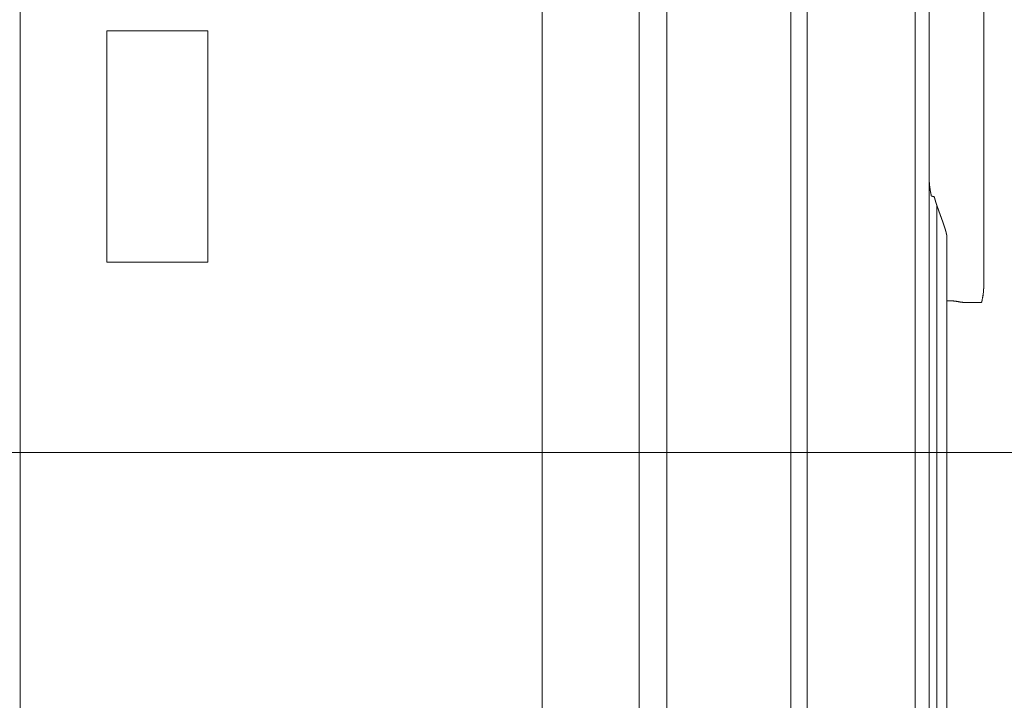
# Model space of a CAD drawing. Header units: millimetres. Extents: x 83969 to 141394, y 139608 to 176267.
# Tile 27 of 40: x 114206 to 115071, y 170483 to 171081. Entities that reach past the tile are written whole.
import ezdxf

# ---------------------------------------------------------------- set-up
doc = ezdxf.new("R2010")
doc.units = ezdxf.units.MM
doc.header["$LTSCALE"] = 50
doc.layers.add('AL35----_PLAFONDS', color=16, linetype='Continuous', lineweight=9)
doc.layers.add('AL72----_INRGEBRUIKSR_OUD', color=6, linetype='Continuous', lineweight=9)
doc.layers.add('AL68----_BRAND_60 MIN', color=92, linetype='BR60')
doc.linetypes.add('BR60', pattern='A,15,-1,["60",Standard,S=2.5,R=0,X=0,Y=-1.25],-4', length=20)

# ---------------------------------------------------------------- blocks, each defined once
blk = doc.blocks.new('A$C624C5264')
at = {"layer": 'AL72----_INRGEBRUIKSR_OUD', "linetype": 'Continuous', "lineweight": 0}
for p, q in [((28865, -6672.05), (28865, -3857.95)), ((29097.94, -4288.37), (29097.94, -6241.63)), ((29192.7, -4286.5), (29192.7, -5138)), ((28406.4, -4314.04), (28406.4, -6215.96)), ((29083.65, -6215.96), (29083.65, -4314.04)), ((29205.02, -5159.06), (29205.02, -4339.35)), ((29253.1, -4653.09), (29253.1, -4379.35)), ((29211.93, -4582.75), (29211.93, -5173.91)), ((29220.75, -4666.46), (29220.75, -4609.8)), ((29220.75, -5863.57), (29220.75, -4666.46)), ((29230.75, -4667.22), (29230.78, -4667.22)), ((29230.78, -4667.22), (29230.84, -4667.23)), ((29230.84, -4667.23), (29230.87, -4667.24)), ((29239.08, -4668.03), (29250.33, -4668.03)), ((29239.08, -4668.03), (29239.08, -4668.03))]:
    blk.add_line(p, q, dxfattribs=at)
for centre, radius, start, end in [((29196.35, -4653.09), 56.75, 345.527, 0), ((29222.53, -4709.63), 43.2, 79.03053, 92.3616), ((29239.08, -4624.83), 43.2, 259.03472, 270.00015), ((29250.33, -4667.03), 1, 270, 345.527)]:
    blk.add_arc(centre, radius, start, end, dxfattribs=at)
blk.add_rational_spline([(29253.1, -4379.35), (29253.1, -4516.22), (29253.1, -4653.09), (29253.1, -4660.3), (29251.3, -4667.28)], [1, 1, 1, 0.992034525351, 1], degree=2, knots=[0.05555556, 0.05555556, 0.05555556, 0.06666667, 0.06666667, 0.07777778, 0.07777778, 0.07777778], dxfattribs=at)
for points, weights in [([(29205.04, -4557.94), (29205.03, -4557.18), (29205.02, -4556.42)], [1, 0.999989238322, 1]), ([(29205.06, -4559.11), (29205.05, -4558.53), (29205.04, -4557.94)], [1, 0.999955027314, 1]), ([(29205.09, -4559.86), (29205.07, -4559.49), (29205.06, -4559.11)], [1, 0.999984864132, 1]), ([(29205.12, -4560.45), (29205.11, -4560.16), (29205.09, -4559.86)], [1, 0.999999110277, 1]), ([(29205.16, -4561.1), (29205.14, -4560.78), (29205.12, -4560.45)], [1, 0.999992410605, 1]), ([(29205.2, -4561.8), (29205.18, -4561.45), (29205.16, -4561.1)], [1, 0.999986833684, 1]), ([(29205.25, -4562.47), (29205.22, -4562.13), (29205.2, -4561.8)], [1, 0.99999074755, 1]), ([(29205.3, -4563.14), (29205.27, -4562.81), (29205.25, -4562.47)], [1, 0.999992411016, 1]), ([(29205.36, -4563.81), (29205.33, -4563.47), (29205.3, -4563.14)], [1, 0.99999129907, 1]), ([(29205.43, -4564.48), (29205.39, -4564.14), (29205.36, -4563.81)], [1, 0.999990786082, 1]), ([(29205.5, -4565.15), (29205.46, -4564.81), (29205.43, -4564.48)], [1, 0.999991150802, 1]), ([(29205.58, -4565.82), (29205.54, -4565.48), (29205.5, -4565.15)], [1, 0.999991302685, 1]), ([(29205.66, -4566.48), (29205.62, -4566.15), (29205.58, -4565.82)], [1, 0.999991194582, 1]), ([(29205.75, -4567.15), (29205.7, -4566.82), (29205.66, -4566.48)], [1, 0.999991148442, 1]), ([(29205.84, -4567.82), (29205.79, -4567.48), (29205.75, -4567.15)], [1, 0.999991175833, 1]), ([(29205.94, -4568.48), (29205.89, -4568.15), (29205.84, -4567.82)], [1, 0.99999118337, 1]), ([(29206.04, -4569.15), (29205.99, -4568.82), (29205.94, -4568.48)], [1, 0.999991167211, 1]), ([(29206.16, -4569.81), (29206.1, -4569.48), (29206.04, -4569.15)], [1, 0.999991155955, 1]), ([(29206.27, -4570.47), (29206.21, -4570.14), (29206.16, -4569.81)], [1, 0.999991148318, 1]), ([(29206.39, -4571.14), (29206.33, -4570.81), (29206.27, -4570.47)], [1, 0.999991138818, 1]), ([(29206.52, -4571.8), (29206.46, -4571.47), (29206.39, -4571.14)], [1, 0.999991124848, 1]), ([(29206.65, -4572.46), (29206.59, -4572.13), (29206.52, -4571.8)], [1, 0.999991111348, 1]), ([(29206.79, -4573.12), (29206.72, -4572.79), (29206.65, -4572.46)], [1, 0.99999109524, 1]), ([(29206.94, -4573.77), (29206.86, -4573.44), (29206.79, -4573.12)], [1, 0.999991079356, 1]), ([(29207.09, -4574.43), (29207.01, -4574.1), (29206.94, -4573.77)], [1, 0.999991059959, 1]), ([(29209.64, -4575.08), (29208.34, -4574.76), (29207.09, -4574.43)], [1, 0.999991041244, 1]), ([(29209.8, -4575.74), (29209.72, -4575.41), (29209.64, -4575.08)], [1, 0.999991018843, 1]), ([(29209.97, -4576.39), (29209.88, -4576.06), (29209.8, -4575.74)], [1, 0.999990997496, 1]), ([(29210.14, -4577.04), (29210.05, -4576.71), (29209.97, -4576.39)], [1, 0.999990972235, 1]), ([(29210.32, -4577.69), (29210.23, -4577.36), (29210.14, -4577.04)], [1, 0.999990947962, 1]), ([(29210.5, -4578.34), (29210.41, -4578.01), (29210.32, -4577.69)], [1, 0.999990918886, 1]), ([(29210.69, -4578.98), (29210.59, -4578.66), (29210.5, -4578.34)], [1, 0.999990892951, 1]), ([(29210.88, -4579.63), (29210.78, -4579.3), (29210.69, -4578.98)], [1, 0.999990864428, 1]), ([(29211.08, -4580.27), (29210.98, -4579.95), (29210.88, -4579.63)], [1, 0.999990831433, 1]), ([(29211.29, -4580.91), (29211.18, -4580.59), (29211.08, -4580.27)], [1, 0.999990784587, 1]), ([(29211.5, -4581.55), (29211.39, -4581.23), (29211.29, -4580.91)], [1, 0.999990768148, 1]), ([(29211.71, -4582.18), (29211.6, -4581.87), (29211.5, -4581.55)], [1, 0.999990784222, 1]), ([(29212, -4583.01), (29212.04, -4583.1), (29212.07, -4583.2)], [1, 0.99999999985, 1]), ([(29212.07, -4583.2), (29212.1, -4583.29), (29212.14, -4583.39)], [1, 0.999999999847, 1]), ([(29212.14, -4583.39), (29212.17, -4583.48), (29212.2, -4583.58)], [1, 0.99999999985, 1]), ([(29212.2, -4583.58), (29212.24, -4583.67), (29212.27, -4583.77)], [1, 0.999999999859, 1]), ([(29212.27, -4583.77), (29212.3, -4583.86), (29212.34, -4583.96)], [1, 0.999999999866, 1]), ([(29212.34, -4583.96), (29212.37, -4584.05), (29212.41, -4584.15)], [1, 0.999999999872, 1]), ([(29212.41, -4584.15), (29212.44, -4584.24), (29212.47, -4584.34)], [1, 0.999999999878, 1]), ([(29212.47, -4584.34), (29212.51, -4584.43), (29212.54, -4584.53)], [1, 0.999999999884, 1]), ([(29212.54, -4584.53), (29212.57, -4584.62), (29212.61, -4584.72)], [1, 0.99999999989, 1]), ([(29212.61, -4584.72), (29212.64, -4584.81), (29212.68, -4584.91)], [1, 0.999999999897, 1]), ([(29212.68, -4584.91), (29212.71, -4585), (29212.74, -4585.1)], [1, 0.999999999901, 1]), ([(29212.74, -4585.1), (29212.78, -4585.19), (29212.81, -4585.29)], [1, 0.999999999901, 1]), ([(29212.81, -4585.29), (29212.84, -4585.38), (29212.88, -4585.48)], [1, 0.999999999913, 1]), ([(29212.88, -4585.48), (29212.91, -4585.57), (29212.95, -4585.67)], [1, 0.999999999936, 1]), ([(29212.95, -4585.67), (29212.98, -4585.76), (29213.01, -4585.86)], [1, 0.999999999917, 1]), ([(29213.01, -4585.86), (29213.05, -4585.95), (29213.08, -4586.05)], [1, 0.999999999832, 1]), ([(29213.08, -4586.05), (29213.11, -4586.14), (29213.15, -4586.24)], [1, 0.999999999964, 1]), ([(29213.15, -4586.24), (29213.18, -4586.33), (29213.21, -4586.43)], [1, 0.999999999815, 1]), ([(29213.21, -4586.43), (29213.25, -4586.52), (29213.28, -4586.62)], [1, 0.99999999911, 1]), ([(29213.28, -4586.62), (29213.32, -4586.71), (29213.35, -4586.81)], [1, 0.999999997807, 1]), ([(29213.35, -4586.81), (29213.38, -4586.9), (29213.42, -4587)], [1, 0.99999999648, 1]), ([(29213.42, -4587), (29213.45, -4587.09), (29213.48, -4587.19)], [1, 0.99999999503, 1]), ([(29213.48, -4587.19), (29213.52, -4587.28), (29213.55, -4587.38)], [1, 0.999999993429, 1]), ([(29213.55, -4587.38), (29213.59, -4587.47), (29213.62, -4587.56)], [1, 0.99999999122, 1]), ([(29213.62, -4587.56), (29213.65, -4587.66), (29213.69, -4587.75)], [1, 0.999999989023, 1]), ([(29213.69, -4587.75), (29213.72, -4587.85), (29213.75, -4587.94)], [1, 0.999999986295, 1]), ([(29213.75, -4587.94), (29213.79, -4588.04), (29213.82, -4588.13)], [1, 0.99999998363, 1]), ([(29213.82, -4588.13), (29213.86, -4588.23), (29213.89, -4588.32)], [1, 0.999999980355, 1]), ([(29213.89, -4588.32), (29213.92, -4588.42), (29213.96, -4588.51)], [1, 0.999999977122, 1]), ([(29213.96, -4588.51), (29213.99, -4588.61), (29214.03, -4588.7)], [1, 0.999999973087, 1]), ([(29214.03, -4588.7), (29214.06, -4588.79), (29214.09, -4588.89)], [1, 0.999999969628, 1]), ([(29214.09, -4588.89), (29214.13, -4588.98), (29214.16, -4589.08)], [1, 0.999999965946, 1]), ([(29214.16, -4589.08), (29214.2, -4589.17), (29214.23, -4589.27)], [1, 0.999999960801, 1]), ([(29214.23, -4589.27), (29214.26, -4589.36), (29214.3, -4589.46)], [1, 0.99999995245, 1]), ([(29214.3, -4589.46), (29214.33, -4589.55), (29214.37, -4589.65)], [1, 0.999999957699, 1]), ([(29214.37, -4589.65), (29214.4, -4589.74), (29214.43, -4589.84)], [1, 0.999999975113, 1]), ([(29214.43, -4589.84), (29214.47, -4589.93), (29214.5, -4590.02)], [1, 0.999999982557, 1]), ([(29214.5, -4590.02), (29214.54, -4590.12), (29214.57, -4590.21)], [1, 0.999999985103, 1]), ([(29214.57, -4590.21), (29214.61, -4590.31), (29214.64, -4590.4)], [1, 0.999999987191, 1]), ([(29214.64, -4590.4), (29214.68, -4590.5), (29214.71, -4590.59)], [1, 0.999999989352, 1]), ([(29214.71, -4590.59), (29214.74, -4590.69), (29214.78, -4590.78)], [1, 0.999999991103, 1]), ([(29214.78, -4590.78), (29214.81, -4590.88), (29214.85, -4590.97)], [1, 0.999999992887, 1]), ([(29214.85, -4590.97), (29214.88, -4591.06), (29214.92, -4591.16)], [1, 0.999999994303, 1]), ([(29214.92, -4591.16), (29214.95, -4591.25), (29214.99, -4591.35)], [1, 0.99999999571, 1]), ([(29214.99, -4591.35), (29215.02, -4591.44), (29215.05, -4591.54)], [1, 0.999999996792, 1]), ([(29215.05, -4591.54), (29215.09, -4591.63), (29215.12, -4591.73)], [1, 0.999999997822, 1]), ([(29215.12, -4591.73), (29215.16, -4591.82), (29215.19, -4591.92)], [1, 0.99999999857, 1]), ([(29215.19, -4591.92), (29215.23, -4592.01), (29215.26, -4592.1)], [1, 0.999999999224, 1]), ([(29215.26, -4592.1), (29215.3, -4592.2), (29215.33, -4592.29)], [1, 0.999999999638, 1]), ([(29215.33, -4592.29), (29215.37, -4592.39), (29215.4, -4592.48)], [1, 0.999999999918, 1]), ([(29215.47, -4592.67), (29215.5, -4592.77), (29215.54, -4592.86)], [1, 0.999999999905, 1]), ([(29215.54, -4592.86), (29215.57, -4592.96), (29215.61, -4593.05)], [1, 0.999999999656, 1]), ([(29215.61, -4593.05), (29215.64, -4593.15), (29215.68, -4593.24)], [1, 0.999999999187, 1]), ([(29215.68, -4593.24), (29215.71, -4593.34), (29215.75, -4593.43)], [1, 0.999999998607, 1]), ([(29215.75, -4593.43), (29215.78, -4593.52), (29215.82, -4593.62)], [1, 0.999999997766, 1]), ([(29215.82, -4593.62), (29215.85, -4593.71), (29215.88, -4593.81)], [1, 0.999999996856, 1]), ([(29215.88, -4593.81), (29215.92, -4593.9), (29215.95, -4594)], [1, 0.999999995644, 1]), ([(29215.95, -4594), (29215.99, -4594.09), (29216.02, -4594.19)], [1, 0.999999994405, 1]), ([(29216.02, -4594.19), (29216.06, -4594.28), (29216.09, -4594.38)], [1, 0.99999999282, 1]), ([(29216.09, -4594.38), (29216.13, -4594.47), (29216.16, -4594.57)], [1, 0.999999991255, 1]), ([(29216.16, -4594.57), (29216.19, -4594.66), (29216.23, -4594.76)], [1, 0.999999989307, 1]), ([(29216.23, -4594.76), (29216.26, -4594.85), (29216.3, -4594.95)], [1, 0.999999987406, 1]), ([(29216.3, -4594.95), (29216.33, -4595.04), (29216.37, -4595.14)], [1, 0.999999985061, 1]), ([(29216.37, -4595.14), (29216.4, -4595.23), (29216.44, -4595.33)], [1, 0.999999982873, 1]), ([(29216.44, -4595.33), (29216.47, -4595.42), (29216.5, -4595.52)], [1, 0.999999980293, 1]), ([(29216.5, -4595.52), (29216.54, -4595.61), (29216.57, -4595.71)], [1, 0.999999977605, 1]), ([(29216.57, -4595.71), (29216.61, -4595.8), (29216.64, -4595.9)], [1, 0.999999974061, 1]), ([(29216.64, -4595.9), (29216.68, -4595.99), (29216.71, -4596.09)], [1, 0.999999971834, 1]), ([(29216.71, -4596.09), (29216.74, -4596.18), (29216.78, -4596.28)], [1, 0.999999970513, 1]), ([(29216.78, -4596.28), (29216.81, -4596.37), (29216.85, -4596.47)], [1, 0.999999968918, 1]), ([(29216.85, -4596.47), (29216.88, -4596.56), (29216.91, -4596.66)], [1, 0.999999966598, 1]), ([(29216.91, -4596.66), (29216.95, -4596.75), (29216.98, -4596.85)], [1, 0.999999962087, 1]), ([(29216.98, -4596.85), (29217.02, -4596.94), (29217.05, -4597.04)], [1, 0.99999995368, 1]), ([(29217.05, -4597.04), (29217.08, -4597.13), (29217.12, -4597.23)], [1, 0.999999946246, 1]), ([(29217.12, -4597.23), (29217.15, -4597.32), (29217.19, -4597.42)], [1, 0.999999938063, 1]), ([(29217.19, -4597.42), (29217.22, -4597.51), (29217.25, -4597.61)], [1, 0.999999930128, 1]), ([(29217.25, -4597.61), (29217.29, -4597.7), (29217.32, -4597.8)], [1, 0.999999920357, 1]), ([(29217.32, -4597.8), (29217.35, -4597.9), (29217.39, -4597.99)], [1, 0.999999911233, 1]), ([(29217.39, -4597.99), (29217.42, -4598.09), (29217.46, -4598.18)], [1, 0.999999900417, 1]), ([(29217.46, -4598.18), (29217.49, -4598.28), (29217.52, -4598.37)], [1, 0.999999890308, 1]), ([(29217.52, -4598.37), (29217.56, -4598.47), (29217.59, -4598.56)], [1, 0.999999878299, 1]), ([(29217.59, -4598.56), (29217.62, -4598.66), (29217.66, -4598.76)], [1, 0.999999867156, 1]), ([(29217.66, -4598.76), (29217.69, -4598.85), (29217.72, -4598.95)], [1, 0.999999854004, 1]), ([(29217.72, -4598.95), (29217.76, -4599.04), (29217.79, -4599.14)], [1, 0.99999984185, 1]), ([(29217.79, -4599.14), (29217.82, -4599.23), (29217.85, -4599.33)], [1, 0.999999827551, 1]), ([(29217.85, -4599.33), (29217.89, -4599.43), (29217.92, -4599.52)], [1, 0.999999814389, 1]), ([(29217.92, -4599.52), (29217.95, -4599.62), (29217.99, -4599.71)], [1, 0.999999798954, 1]), ([(29217.99, -4599.71), (29218.02, -4599.81), (29218.05, -4599.91)], [1, 0.999999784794, 1]), ([(29218.05, -4599.91), (29218.08, -4600), (29218.12, -4600.1)], [1, 0.999999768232, 1]), ([(29218.12, -4600.1), (29218.15, -4600.19), (29218.18, -4600.29)], [1, 0.999999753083, 1]), ([(29218.18, -4600.29), (29218.21, -4600.39), (29218.25, -4600.48)], [1, 0.999999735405, 1]), ([(29218.25, -4600.48), (29218.28, -4600.58), (29218.31, -4600.68)], [1, 0.999999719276, 1]), ([(29218.31, -4600.68), (29218.34, -4600.77), (29218.37, -4600.87)], [1, 0.999999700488, 1]), ([(29218.37, -4600.87), (29218.41, -4600.96), (29218.44, -4601.06)], [1, 0.999999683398, 1]), ([(29218.44, -4601.06), (29218.47, -4601.16), (29218.5, -4601.25)], [1, 0.999999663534, 1]), ([(29218.5, -4601.25), (29218.53, -4601.35), (29218.56, -4601.45)], [1, 0.999999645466, 1]), ([(29218.56, -4601.45), (29218.59, -4601.54), (29218.63, -4601.64)], [1, 0.999999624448, 1]), ([(29218.63, -4601.64), (29218.66, -4601.74), (29218.69, -4601.83)], [1, 0.999999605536, 1]), ([(29218.69, -4601.83), (29218.72, -4601.93), (29218.75, -4602.03)], [1, 0.999999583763, 1]), ([(29218.75, -4602.03), (29218.78, -4602.12), (29218.81, -4602.22)], [1, 0.999999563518, 1]), ([(29218.81, -4602.22), (29218.84, -4602.32), (29218.87, -4602.42)], [1, 0.999999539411, 1]), ([(29218.87, -4602.42), (29218.9, -4602.51), (29218.93, -4602.61)], [1, 0.999999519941, 1]), ([(29218.93, -4602.61), (29218.96, -4602.71), (29218.99, -4602.8)], [1, 0.999999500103, 1]), ([(29218.99, -4602.8), (29219.02, -4602.9), (29219.05, -4603)], [1, 0.999999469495, 1]), ([(29219.05, -4603), (29219.08, -4603.1), (29219.11, -4603.19)], [1, 0.999999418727, 1]), ([(29219.11, -4603.19), (29219.14, -4603.29), (29219.17, -4603.39)], [1, 0.999999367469, 1]), ([(29219.17, -4603.39), (29219.2, -4603.49), (29219.23, -4603.58)], [1, 0.999999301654, 1]), ([(29219.23, -4603.58), (29219.26, -4603.68), (29219.29, -4603.78)], [1, 0.999999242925, 1]), ([(29219.29, -4603.78), (29219.32, -4603.88), (29219.35, -4603.98)], [1, 0.999999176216, 1]), ([(29219.35, -4603.98), (29219.38, -4604.07), (29219.41, -4604.17)], [1, 0.999999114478, 1]), ([(29219.41, -4604.17), (29219.43, -4604.27), (29219.46, -4604.37)], [1, 0.999999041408, 1]), ([(29219.46, -4604.37), (29219.49, -4604.47), (29219.52, -4604.56)], [1, 0.999998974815, 1]), ([(29219.52, -4604.56), (29219.55, -4604.66), (29219.58, -4604.76)], [1, 0.999998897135, 1]), ([(29219.58, -4604.76), (29219.6, -4604.86), (29219.63, -4604.96)], [1, 0.999998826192, 1]), ([(29219.63, -4604.96), (29219.66, -4605.06), (29219.68, -4605.16)], [1, 0.999998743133, 1]), ([(29219.68, -4605.16), (29219.71, -4605.25), (29219.74, -4605.35)], [1, 0.999998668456, 1]), ([(29219.74, -4605.35), (29219.77, -4605.45), (29219.79, -4605.55)], [1, 0.999998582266, 1]), ([(29219.79, -4605.55), (29219.82, -4605.65), (29219.84, -4605.75)], [1, 0.999998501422, 1]), ([(29219.84, -4605.75), (29219.87, -4605.85), (29219.9, -4605.95)], [1, 0.999998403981, 1]), ([(29219.9, -4605.95), (29219.92, -4606.05), (29219.95, -4606.15)], [1, 0.999998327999, 1]), ([(29219.95, -4606.15), (29219.97, -4606.25), (29220, -4606.35)], [1, 0.999998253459, 1]), ([(29220, -4606.35), (29220.02, -4606.45), (29220.05, -4606.55)], [1, 0.999998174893, 1]), ([(29220.05, -4606.55), (29220.07, -4606.65), (29220.1, -4606.75)], [1, 0.999998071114, 1]), ([(29220.1, -4606.75), (29220.12, -4606.85), (29220.15, -4606.95)], [1, 0.999997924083, 1]), ([(29220.15, -4606.95), (29220.17, -4607.05), (29220.19, -4607.15)], [1, 0.99999768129, 1]), ([(29220.19, -4607.15), (29220.22, -4607.25), (29220.24, -4607.35)], [1, 0.999997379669, 1]), ([(29220.24, -4607.35), (29220.26, -4607.45), (29220.28, -4607.55)], [1, 0.999996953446, 1]), ([(29220.28, -4607.55), (29220.31, -4607.65), (29220.33, -4607.75)], [1, 0.999996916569, 1]), ([(29220.33, -4607.75), (29220.35, -4607.85), (29220.37, -4607.95)], [1, 0.999997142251, 1]), ([(29220.37, -4607.95), (29220.39, -4608.05), (29220.41, -4608.16)], [1, 0.999996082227, 1]), ([(29220.41, -4608.16), (29220.44, -4608.26), (29220.46, -4608.37)], [1, 0.999993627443, 1]), ([(29220.46, -4608.37), (29220.48, -4608.46), (29220.5, -4608.56)], [1, 0.999996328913, 1]), ([(29220.5, -4608.56), (29220.51, -4608.65), (29220.53, -4608.74)], [1, 0.999999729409, 1]), ([(29220.53, -4608.74), (29220.55, -4608.86), (29220.57, -4608.97)], [1, 0.999991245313, 1]), ([(29220.57, -4608.97), (29220.6, -4609.15), (29220.63, -4609.33)], [1, 0.999970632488, 1]), ([(29220.63, -4609.33), (29220.69, -4609.56), (29220.75, -4609.8)], [1, 0.999992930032, 1]), ([(29230.78, -4667.22), (29225.81, -4666.25), (29220.75, -4666.46)], [1, 0.99320865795, 1]), ([(29239.08, -4668.03), (29234.92, -4668.03), (29230.84, -4667.23)], [1, 0.995394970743, 1]), ([(29251.3, -4667.28), (29251.11, -4668.03), (29250.33, -4668.03)], [1, 0.790546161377, 1])]:
    blk.add_rational_spline(points, weights, degree=2, dxfattribs=at)
for points in [[(29211.93, -4582.82), (29211.82, -4582.5), (29211.71, -4582.18)], [(29211.93, -4582.82), (29211.97, -4582.91), (29212, -4583.01)], [(29215.4, -4592.48), (29215.43, -4592.58), (29215.47, -4592.67)], [(29220.75, -4666.46), (29220.75, -5265.02), (29220.75, -5863.57)], [(29230.84, -4667.23), (29230.81, -4667.23), (29230.78, -4667.22)], [(29250.33, -4668.03), (29244.71, -4668.03), (29239.08, -4668.03)]]:
    blk.add_open_spline(points, degree=2, dxfattribs=at)
for points in [[(28974.68, -6236.91), (28974.68, -4293.09), (30855.81, -4293.09), (30855.81, -6236.91)], [(28482.5, -4429.3), (28482.5, -4632.5), (28571.4, -4632.5), (28571.4, -4429.3)]]:
    blk.add_3dface(points, dxfattribs=at)

msp = doc.modelspace()

# ---------------------------------------------------------------- hatches: boundary and pattern name
at = {"layer": 'AL35----_PLAFONDS'}
h = msp.add_hatch(dxfattribs=at)
h.set_pattern_fill('FP_11', color=256, style=0, pattern_type=2)
h.set_pattern_definition([(0, (116550, 170100), (0, -600), []), (270, (116550, 170100), (-600, -4e-14), [])])
h.paths.add_polyline_path([(112875, 167475), (116635, 167475), (116635, 168065), (117258.93, 168065), (118768.93, 169575), (120225, 169575), (120225, 172725), (119325, 172725), (119325, 172715), (119275, 172715), (119275, 172725), (117665, 172725), (117665, 172715), (117615, 172715), (117615, 172725), (112875, 172725), (112875, 171165.91)], flags=0)
h.paths.add_polyline_path([(117663, 172717), (117663, 172725), (117617, 172725), (117617, 172717)], flags=0)
h.paths.add_polyline_path([(119323, 172717), (119323, 172725), (119277, 172725), (119277, 172717)], flags=0)

# ---------------------------------------------------------------- block references
at = {"layer": 'AL68----_BRAND_60 MIN'}
msp.add_blockref('A$C624C5264', (85800, 175500), dxfattribs=at)

doc.saveas('drawing.dxf')
